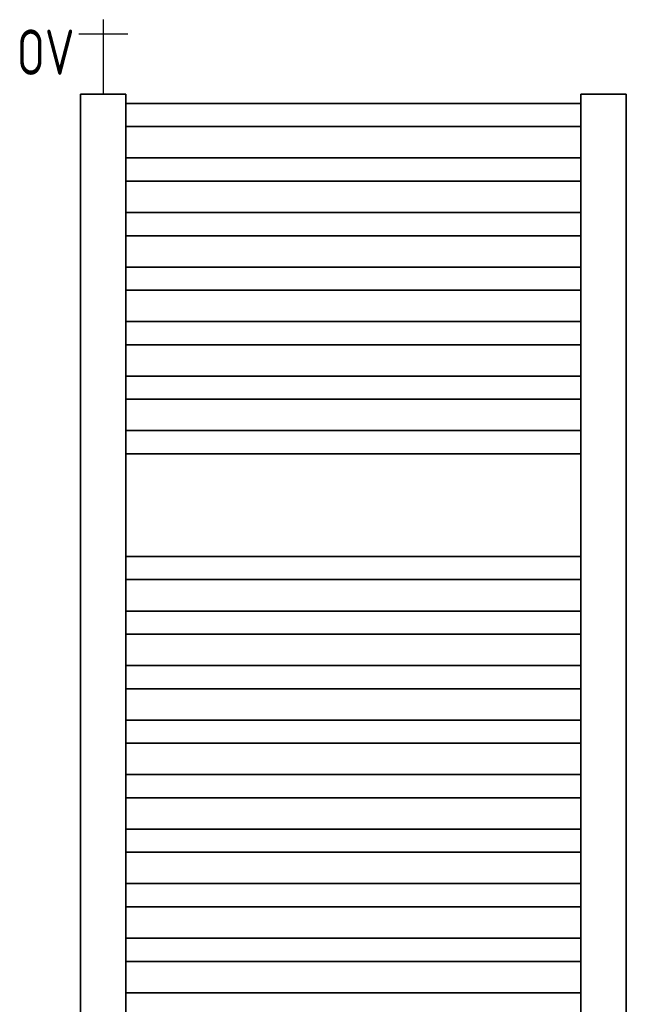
# Model space of a CAD drawing. Header units: millimetres. Extents: x -727 to 69715, y -15705 to 98123.
# Tile 24 of 256: x 5005 to 5672, y -11877 to -10793. Entities that reach past the tile are written whole.
import ezdxf
from ezdxf.enums import TextEntityAlignment as Align

# ---------------------------------------------------------------- set-up
doc = ezdxf.new("R2010")
doc.units = ezdxf.units.MM
doc.linetypes.add('VERDECKT', pattern=[9.525, 6.35, -3.175])
for name, color, linetype, lineweight in [('UT_SCHÉMA_POPIS', 7, 'VERDECKT', 5), ('UT_SCHÉMA_SYMBOLY', 7, 'Continuous', 25), ('UT_ZAŘÍZENÍ - OT', 3, 'Continuous', 35)]:
    doc.layers.add(name, color=color, linetype=linetype, lineweight=lineweight)
doc.styles.add('ISO 2.5', font='isocp.shx', dxfattribs={"width": 0.8, "height": 2.5})

msp = doc.modelspace()

# ---------------------------------------------------------------- linework, layer by layer
at = {"layer": 'UT_SCHÉMA_SYMBOLY'}
for p, q in [((5096.7, -10793.4), (5096.7, -10875.3)), ((5123.7, -10809.4), (5069.7, -10809.4))]:
    msp.add_line(p, q, dxfattribs=at)
at = {"layer": 'UT_ZAŘÍZENÍ - OT', "linetype": 'Continuous'}
for p, q in [((5071.7, -12695.3), (5071.7, -10875.3)), ((5071.7, -10875.3), (5121.7, -10875.3)), ((5121.7, -10875.3), (5121.7, -12695.3)), ((5621.7, -12695.3), (5621.7, -10875.3)), ((5621.7, -10875.3), (5671.7, -10875.3)), ((5671.7, -10875.3), (5671.7, -12695.3)), ((5621.7, -10885.6), (5121.7, -10885.6)), ((5621.7, -10885.6), (5121.7, -10885.6)), ((5621.7, -10885.6), (5121.7, -10885.6)), ((5621.7, -10885.6), (5121.7, -10885.6)), ((5621.7, -10885.6), (5121.7, -10885.6)), ((5621.7, -10885.6), (5121.7, -10885.6)), ((5621.7, -10885.6), (5121.7, -10885.6)), ((5621.7, -10885.6), (5121.7, -10885.6)), ((5621.7, -10885.6), (5121.7, -10885.6)), ((5621.7, -10885.6), (5121.7, -10885.6)), ((5621.7, -10885.6), (5121.7, -10885.6)), ((5621.7, -10885.6), (5121.7, -10885.6)), ((5621.7, -10885.6), (5121.7, -10885.6)), ((5621.7, -10885.6), (5121.7, -10885.6)), ((5621.7, -10885.6), (5121.7, -10885.6)), ((5621.7, -10885.6), (5121.7, -10885.6)), ((5621.7, -10885.6), (5121.7, -10885.6)), ((5621.7, -10885.6), (5121.7, -10885.6)), ((5621.7, -10885.6), (5121.7, -10885.6)), ((5621.7, -10885.6), (5121.7, -10885.6)), ((5621.7, -10885.6), (5121.7, -10885.6)), ((5621.7, -10885.6), (5121.7, -10885.6)), ((5621.7, -10885.6), (5121.7, -10885.6)), ((5621.7, -10885.6), (5121.7, -10885.6)), ((5621.7, -10885.6), (5121.7, -10885.6)), ((5621.7, -10885.6), (5121.7, -10885.6)), ((5621.7, -10885.6), (5121.7, -10885.6)), ((5621.7, -10885.6), (5121.7, -10885.6)), ((5621.7, -10885.6), (5121.7, -10885.6)), ((5621.7, -10885.6), (5121.7, -10885.6)), ((5621.7, -10885.6), (5121.7, -10885.6)), ((5621.7, -10885.6), (5121.7, -10885.6)), ((5621.7, -10885.6), (5121.7, -10885.6)), ((5621.7, -10885.6), (5121.7, -10885.6)), ((5621.7, -10911.1), (5121.7, -10911.1)), ((5621.7, -10911.1), (5121.7, -10911.1)), ((5621.7, -10911.1), (5121.7, -10911.1)), ((5621.7, -10911.1), (5121.7, -10911.1)), ((5621.7, -10911.1), (5121.7, -10911.1)), ((5621.7, -10911.1), (5121.7, -10911.1)), ((5621.7, -10911.1), (5121.7, -10911.1)), ((5621.7, -10911.1), (5121.7, -10911.1)), ((5621.7, -10911.1), (5121.7, -10911.1)), ((5621.7, -10911.1), (5121.7, -10911.1)), ((5621.7, -10911.1), (5121.7, -10911.1)), ((5621.7, -10911.1), (5121.7, -10911.1)), ((5621.7, -10911.1), (5121.7, -10911.1)), ((5621.7, -10911.1), (5121.7, -10911.1)), ((5621.7, -10911.1), (5121.7, -10911.1)), ((5621.7, -10911.1), (5121.7, -10911.1)), ((5621.7, -10911.1), (5121.7, -10911.1)), ((5621.7, -10911.1), (5121.7, -10911.1)), ((5621.7, -10911.1), (5121.7, -10911.1)), ((5621.7, -10911.1), (5121.7, -10911.1)), ((5621.7, -10911.1), (5121.7, -10911.1)), ((5621.7, -10911.1), (5121.7, -10911.1)), ((5621.7, -10911.1), (5121.7, -10911.1)), ((5621.7, -10911.1), (5121.7, -10911.1)), ((5621.7, -10911.1), (5121.7, -10911.1)), ((5621.7, -10911.1), (5121.7, -10911.1)), ((5621.7, -10911.1), (5121.7, -10911.1)), ((5621.7, -10911.1), (5121.7, -10911.1)), ((5621.7, -10911.1), (5121.7, -10911.1)), ((5621.7, -10911.1), (5121.7, -10911.1)), ((5621.7, -10911.1), (5121.7, -10911.1)), ((5621.7, -10911.1), (5121.7, -10911.1)), ((5621.7, -10911.1), (5121.7, -10911.1)), ((5621.7, -10911.1), (5121.7, -10911.1)), ((5621.7, -10945.6), (5121.7, -10945.6)), ((5621.7, -10945.6), (5121.7, -10945.6)), ((5621.7, -10945.6), (5121.7, -10945.6)), ((5621.7, -10945.6), (5121.7, -10945.6)), ((5621.7, -10945.6), (5121.7, -10945.6)), ((5621.7, -10945.6), (5121.7, -10945.6)), ((5621.7, -10945.6), (5121.7, -10945.6)), ((5621.7, -10945.6), (5121.7, -10945.6)), ((5621.7, -10945.6), (5121.7, -10945.6)), ((5621.7, -10945.6), (5121.7, -10945.6)), ((5621.7, -10945.6), (5121.7, -10945.6)), ((5621.7, -10945.6), (5121.7, -10945.6)), ((5621.7, -10945.6), (5121.7, -10945.6)), ((5621.7, -10945.6), (5121.7, -10945.6)), ((5621.7, -10945.6), (5121.7, -10945.6)), ((5621.7, -10945.6), (5121.7, -10945.6)), ((5621.7, -10945.6), (5121.7, -10945.6)), ((5621.7, -10945.6), (5121.7, -10945.6)), ((5621.7, -10945.6), (5121.7, -10945.6)), ((5621.7, -10945.6), (5121.7, -10945.6)), ((5621.7, -10945.6), (5121.7, -10945.6)), ((5621.7, -10945.6), (5121.7, -10945.6)), ((5621.7, -10945.6), (5121.7, -10945.6)), ((5621.7, -10945.6), (5121.7, -10945.6)), ((5621.7, -10945.6), (5121.7, -10945.6)), ((5621.7, -10945.6), (5121.7, -10945.6)), ((5621.7, -10945.6), (5121.7, -10945.6)), ((5621.7, -10945.6), (5121.7, -10945.6)), ((5621.7, -10945.6), (5121.7, -10945.6)), ((5621.7, -10945.6), (5121.7, -10945.6)), ((5621.7, -10945.6), (5121.7, -10945.6)), ((5621.7, -10945.6), (5121.7, -10945.6)), ((5621.7, -10945.6), (5121.7, -10945.6)), ((5621.7, -10945.6), (5121.7, -10945.6)), ((5621.7, -10971.1), (5121.7, -10971.1)), ((5621.7, -10971.1), (5121.7, -10971.1)), ((5621.7, -10971.1), (5121.7, -10971.1)), ((5621.7, -10971.1), (5121.7, -10971.1)), ((5621.7, -10971.1), (5121.7, -10971.1)), ((5621.7, -10971.1), (5121.7, -10971.1)), ((5621.7, -10971.1), (5121.7, -10971.1)), ((5621.7, -10971.1), (5121.7, -10971.1)), ((5621.7, -10971.1), (5121.7, -10971.1)), ((5621.7, -10971.1), (5121.7, -10971.1)), ((5621.7, -10971.1), (5121.7, -10971.1)), ((5621.7, -10971.1), (5121.7, -10971.1)), ((5621.7, -10971.1), (5121.7, -10971.1)), ((5621.7, -10971.1), (5121.7, -10971.1)), ((5621.7, -10971.1), (5121.7, -10971.1)), ((5621.7, -10971.1), (5121.7, -10971.1)), ((5621.7, -10971.1), (5121.7, -10971.1)), ((5621.7, -10971.1), (5121.7, -10971.1)), ((5621.7, -10971.1), (5121.7, -10971.1)), ((5621.7, -10971.1), (5121.7, -10971.1)), ((5621.7, -10971.1), (5121.7, -10971.1)), ((5621.7, -10971.1), (5121.7, -10971.1)), ((5621.7, -10971.1), (5121.7, -10971.1)), ((5621.7, -10971.1), (5121.7, -10971.1)), ((5621.7, -10971.1), (5121.7, -10971.1)), ((5621.7, -10971.1), (5121.7, -10971.1)), ((5621.7, -10971.1), (5121.7, -10971.1)), ((5621.7, -10971.1), (5121.7, -10971.1)), ((5621.7, -10971.1), (5121.7, -10971.1)), ((5621.7, -10971.1), (5121.7, -10971.1)), ((5621.7, -10971.1), (5121.7, -10971.1)), ((5621.7, -10971.1), (5121.7, -10971.1)), ((5621.7, -10971.1), (5121.7, -10971.1)), ((5621.7, -10971.1), (5121.7, -10971.1)), ((5621.7, -11005.6), (5121.7, -11005.6)), ((5621.7, -11005.6), (5121.7, -11005.6)), ((5621.7, -11005.6), (5121.7, -11005.6)), ((5621.7, -11005.6), (5121.7, -11005.6)), ((5621.7, -11005.6), (5121.7, -11005.6)), ((5621.7, -11005.6), (5121.7, -11005.6)), ((5621.7, -11005.6), (5121.7, -11005.6)), ((5621.7, -11005.6), (5121.7, -11005.6)), ((5621.7, -11005.6), (5121.7, -11005.6)), ((5621.7, -11005.6), (5121.7, -11005.6)), ((5621.7, -11005.6), (5121.7, -11005.6)), ((5621.7, -11005.6), (5121.7, -11005.6)), ((5621.7, -11005.6), (5121.7, -11005.6)), ((5621.7, -11005.6), (5121.7, -11005.6)), ((5621.7, -11005.6), (5121.7, -11005.6)), ((5621.7, -11005.6), (5121.7, -11005.6)), ((5621.7, -11005.6), (5121.7, -11005.6)), ((5621.7, -11005.6), (5121.7, -11005.6)), ((5621.7, -11005.6), (5121.7, -11005.6)), ((5621.7, -11005.6), (5121.7, -11005.6)), ((5621.7, -11005.6), (5121.7, -11005.6)), ((5621.7, -11005.6), (5121.7, -11005.6)), ((5621.7, -11005.6), (5121.7, -11005.6)), ((5621.7, -11005.6), (5121.7, -11005.6)), ((5621.7, -11005.6), (5121.7, -11005.6)), ((5621.7, -11005.6), (5121.7, -11005.6)), ((5621.7, -11005.6), (5121.7, -11005.6)), ((5621.7, -11005.6), (5121.7, -11005.6)), ((5621.7, -11005.6), (5121.7, -11005.6)), ((5621.7, -11005.6), (5121.7, -11005.6)), ((5621.7, -11005.6), (5121.7, -11005.6)), ((5621.7, -11005.6), (5121.7, -11005.6)), ((5621.7, -11005.6), (5121.7, -11005.6)), ((5621.7, -11005.6), (5121.7, -11005.6)), ((5621.7, -11031.1), (5121.7, -11031.1)), ((5621.7, -11031.1), (5121.7, -11031.1)), ((5621.7, -11031.1), (5121.7, -11031.1)), ((5621.7, -11031.1), (5121.7, -11031.1)), ((5621.7, -11031.1), (5121.7, -11031.1)), ((5621.7, -11031.1), (5121.7, -11031.1)), ((5621.7, -11031.1), (5121.7, -11031.1)), ((5621.7, -11031.1), (5121.7, -11031.1)), ((5621.7, -11031.1), (5121.7, -11031.1)), ((5621.7, -11031.1), (5121.7, -11031.1)), ((5621.7, -11031.1), (5121.7, -11031.1)), ((5621.7, -11031.1), (5121.7, -11031.1)), ((5621.7, -11031.1), (5121.7, -11031.1)), ((5621.7, -11031.1), (5121.7, -11031.1)), ((5621.7, -11031.1), (5121.7, -11031.1)), ((5621.7, -11031.1), (5121.7, -11031.1)), ((5621.7, -11031.1), (5121.7, -11031.1)), ((5621.7, -11031.1), (5121.7, -11031.1)), ((5621.7, -11031.1), (5121.7, -11031.1)), ((5621.7, -11031.1), (5121.7, -11031.1)), ((5621.7, -11031.1), (5121.7, -11031.1)), ((5621.7, -11031.1), (5121.7, -11031.1)), ((5621.7, -11031.1), (5121.7, -11031.1)), ((5621.7, -11031.1), (5121.7, -11031.1)), ((5621.7, -11031.1), (5121.7, -11031.1)), ((5621.7, -11031.1), (5121.7, -11031.1)), ((5621.7, -11031.1), (5121.7, -11031.1)), ((5621.7, -11031.1), (5121.7, -11031.1)), ((5621.7, -11031.1), (5121.7, -11031.1)), ((5621.7, -11031.1), (5121.7, -11031.1)), ((5621.7, -11031.1), (5121.7, -11031.1)), ((5621.7, -11031.1), (5121.7, -11031.1)), ((5621.7, -11031.1), (5121.7, -11031.1)), ((5621.7, -11031.1), (5121.7, -11031.1)), ((5621.7, -11065.6), (5121.7, -11065.6)), ((5621.7, -11065.6), (5121.7, -11065.6)), ((5621.7, -11065.6), (5121.7, -11065.6)), ((5621.7, -11065.6), (5121.7, -11065.6)), ((5621.7, -11065.6), (5121.7, -11065.6)), ((5621.7, -11065.6), (5121.7, -11065.6)), ((5621.7, -11065.6), (5121.7, -11065.6)), ((5621.7, -11065.6), (5121.7, -11065.6)), ((5621.7, -11065.6), (5121.7, -11065.6)), ((5621.7, -11065.6), (5121.7, -11065.6)), ((5621.7, -11065.6), (5121.7, -11065.6)), ((5621.7, -11065.6), (5121.7, -11065.6)), ((5621.7, -11065.6), (5121.7, -11065.6)), ((5621.7, -11065.6), (5121.7, -11065.6)), ((5621.7, -11065.6), (5121.7, -11065.6)), ((5621.7, -11065.6), (5121.7, -11065.6)), ((5621.7, -11065.6), (5121.7, -11065.6)), ((5621.7, -11065.6), (5121.7, -11065.6)), ((5621.7, -11065.6), (5121.7, -11065.6)), ((5621.7, -11065.6), (5121.7, -11065.6)), ((5621.7, -11065.6), (5121.7, -11065.6)), ((5621.7, -11065.6), (5121.7, -11065.6)), ((5621.7, -11065.6), (5121.7, -11065.6)), ((5621.7, -11065.6), (5121.7, -11065.6)), ((5621.7, -11065.6), (5121.7, -11065.6)), ((5621.7, -11065.6), (5121.7, -11065.6)), ((5621.7, -11065.6), (5121.7, -11065.6)), ((5621.7, -11065.6), (5121.7, -11065.6)), ((5621.7, -11065.6), (5121.7, -11065.6)), ((5621.7, -11065.6), (5121.7, -11065.6)), ((5621.7, -11065.6), (5121.7, -11065.6)), ((5621.7, -11065.6), (5121.7, -11065.6)), ((5621.7, -11065.6), (5121.7, -11065.6)), ((5621.7, -11065.6), (5121.7, -11065.6)), ((5621.7, -11091.1), (5121.7, -11091.1)), ((5621.7, -11091.1), (5121.7, -11091.1)), ((5621.7, -11091.1), (5121.7, -11091.1)), ((5621.7, -11091.1), (5121.7, -11091.1)), ((5621.7, -11091.1), (5121.7, -11091.1)), ((5621.7, -11091.1), (5121.7, -11091.1)), ((5621.7, -11091.1), (5121.7, -11091.1)), ((5621.7, -11091.1), (5121.7, -11091.1)), ((5621.7, -11091.1), (5121.7, -11091.1)), ((5621.7, -11091.1), (5121.7, -11091.1)), ((5621.7, -11091.1), (5121.7, -11091.1)), ((5621.7, -11091.1), (5121.7, -11091.1)), ((5621.7, -11091.1), (5121.7, -11091.1)), ((5621.7, -11091.1), (5121.7, -11091.1)), ((5621.7, -11091.1), (5121.7, -11091.1)), ((5621.7, -11091.1), (5121.7, -11091.1)), ((5621.7, -11091.1), (5121.7, -11091.1)), ((5621.7, -11091.1), (5121.7, -11091.1)), ((5621.7, -11091.1), (5121.7, -11091.1)), ((5621.7, -11091.1), (5121.7, -11091.1)), ((5621.7, -11091.1), (5121.7, -11091.1)), ((5621.7, -11091.1), (5121.7, -11091.1)), ((5621.7, -11091.1), (5121.7, -11091.1)), ((5621.7, -11091.1), (5121.7, -11091.1)), ((5621.7, -11091.1), (5121.7, -11091.1)), ((5621.7, -11091.1), (5121.7, -11091.1)), ((5621.7, -11091.1), (5121.7, -11091.1)), ((5621.7, -11091.1), (5121.7, -11091.1)), ((5621.7, -11091.1), (5121.7, -11091.1)), ((5621.7, -11091.1), (5121.7, -11091.1)), ((5621.7, -11091.1), (5121.7, -11091.1)), ((5621.7, -11091.1), (5121.7, -11091.1)), ((5621.7, -11091.1), (5121.7, -11091.1)), ((5621.7, -11091.1), (5121.7, -11091.1)), ((5621.7, -11125.6), (5121.7, -11125.6)), ((5621.7, -11125.6), (5121.7, -11125.6)), ((5621.7, -11125.6), (5121.7, -11125.6)), ((5621.7, -11125.6), (5121.7, -11125.6)), ((5621.7, -11125.6), (5121.7, -11125.6)), ((5621.7, -11125.6), (5121.7, -11125.6)), ((5621.7, -11125.6), (5121.7, -11125.6)), ((5621.7, -11125.6), (5121.7, -11125.6)), ((5621.7, -11125.6), (5121.7, -11125.6)), ((5621.7, -11125.6), (5121.7, -11125.6)), ((5621.7, -11125.6), (5121.7, -11125.6)), ((5621.7, -11125.6), (5121.7, -11125.6)), ((5621.7, -11125.6), (5121.7, -11125.6)), ((5621.7, -11125.6), (5121.7, -11125.6)), ((5621.7, -11125.6), (5121.7, -11125.6)), ((5621.7, -11125.6), (5121.7, -11125.6)), ((5621.7, -11125.6), (5121.7, -11125.6)), ((5621.7, -11125.6), (5121.7, -11125.6)), ((5621.7, -11125.6), (5121.7, -11125.6)), ((5621.7, -11125.6), (5121.7, -11125.6)), ((5621.7, -11125.6), (5121.7, -11125.6)), ((5621.7, -11125.6), (5121.7, -11125.6)), ((5621.7, -11125.6), (5121.7, -11125.6)), ((5621.7, -11125.6), (5121.7, -11125.6)), ((5621.7, -11125.6), (5121.7, -11125.6)), ((5621.7, -11125.6), (5121.7, -11125.6)), ((5621.7, -11125.6), (5121.7, -11125.6)), ((5621.7, -11125.6), (5121.7, -11125.6)), ((5621.7, -11125.6), (5121.7, -11125.6)), ((5621.7, -11125.6), (5121.7, -11125.6)), ((5621.7, -11125.6), (5121.7, -11125.6)), ((5621.7, -11125.6), (5121.7, -11125.6)), ((5621.7, -11125.6), (5121.7, -11125.6)), ((5621.7, -11125.6), (5121.7, -11125.6)), ((5621.7, -11151.1), (5121.7, -11151.1)), ((5621.7, -11151.1), (5121.7, -11151.1)), ((5621.7, -11151.1), (5121.7, -11151.1)), ((5621.7, -11151.1), (5121.7, -11151.1)), ((5621.7, -11151.1), (5121.7, -11151.1)), ((5621.7, -11151.1), (5121.7, -11151.1)), ((5621.7, -11151.1), (5121.7, -11151.1)), ((5621.7, -11151.1), (5121.7, -11151.1)), ((5621.7, -11151.1), (5121.7, -11151.1)), ((5621.7, -11151.1), (5121.7, -11151.1)), ((5621.7, -11151.1), (5121.7, -11151.1)), ((5621.7, -11151.1), (5121.7, -11151.1)), ((5621.7, -11151.1), (5121.7, -11151.1)), ((5621.7, -11151.1), (5121.7, -11151.1)), ((5621.7, -11151.1), (5121.7, -11151.1)), ((5621.7, -11151.1), (5121.7, -11151.1)), ((5621.7, -11151.1), (5121.7, -11151.1)), ((5621.7, -11151.1), (5121.7, -11151.1)), ((5621.7, -11151.1), (5121.7, -11151.1)), ((5621.7, -11151.1), (5121.7, -11151.1)), ((5621.7, -11151.1), (5121.7, -11151.1)), ((5621.7, -11151.1), (5121.7, -11151.1)), ((5621.7, -11151.1), (5121.7, -11151.1)), ((5621.7, -11151.1), (5121.7, -11151.1)), ((5621.7, -11151.1), (5121.7, -11151.1)), ((5621.7, -11151.1), (5121.7, -11151.1)), ((5621.7, -11151.1), (5121.7, -11151.1)), ((5621.7, -11151.1), (5121.7, -11151.1)), ((5621.7, -11151.1), (5121.7, -11151.1)), ((5621.7, -11151.1), (5121.7, -11151.1)), ((5621.7, -11151.1), (5121.7, -11151.1)), ((5621.7, -11151.1), (5121.7, -11151.1)), ((5621.7, -11151.1), (5121.7, -11151.1)), ((5621.7, -11151.1), (5121.7, -11151.1)), ((5621.7, -11185.6), (5121.7, -11185.6)), ((5621.7, -11185.6), (5121.7, -11185.6)), ((5621.7, -11185.6), (5121.7, -11185.6)), ((5621.7, -11185.6), (5121.7, -11185.6)), ((5621.7, -11185.6), (5121.7, -11185.6)), ((5621.7, -11185.6), (5121.7, -11185.6)), ((5621.7, -11185.6), (5121.7, -11185.6)), ((5621.7, -11185.6), (5121.7, -11185.6)), ((5621.7, -11185.6), (5121.7, -11185.6)), ((5621.7, -11185.6), (5121.7, -11185.6)), ((5621.7, -11185.6), (5121.7, -11185.6)), ((5621.7, -11185.6), (5121.7, -11185.6)), ((5621.7, -11185.6), (5121.7, -11185.6)), ((5621.7, -11185.6), (5121.7, -11185.6)), ((5621.7, -11185.6), (5121.7, -11185.6)), ((5621.7, -11185.6), (5121.7, -11185.6)), ((5621.7, -11185.6), (5121.7, -11185.6)), ((5621.7, -11185.6), (5121.7, -11185.6)), ((5621.7, -11185.6), (5121.7, -11185.6)), ((5621.7, -11185.6), (5121.7, -11185.6)), ((5621.7, -11185.6), (5121.7, -11185.6)), ((5621.7, -11185.6), (5121.7, -11185.6)), ((5621.7, -11185.6), (5121.7, -11185.6)), ((5621.7, -11185.6), (5121.7, -11185.6)), ((5621.7, -11185.6), (5121.7, -11185.6)), ((5621.7, -11185.6), (5121.7, -11185.6)), ((5621.7, -11185.6), (5121.7, -11185.6)), ((5621.7, -11185.6), (5121.7, -11185.6)), ((5621.7, -11185.6), (5121.7, -11185.6)), ((5621.7, -11185.6), (5121.7, -11185.6)), ((5621.7, -11185.6), (5121.7, -11185.6)), ((5621.7, -11185.6), (5121.7, -11185.6)), ((5621.7, -11185.6), (5121.7, -11185.6)), ((5621.7, -11185.6), (5121.7, -11185.6)), ((5621.7, -11211.1), (5121.7, -11211.1)), ((5621.7, -11211.1), (5121.7, -11211.1)), ((5621.7, -11211.1), (5121.7, -11211.1)), ((5621.7, -11211.1), (5121.7, -11211.1)), ((5621.7, -11211.1), (5121.7, -11211.1)), ((5621.7, -11211.1), (5121.7, -11211.1)), ((5621.7, -11211.1), (5121.7, -11211.1)), ((5621.7, -11211.1), (5121.7, -11211.1)), ((5621.7, -11211.1), (5121.7, -11211.1)), ((5621.7, -11211.1), (5121.7, -11211.1)), ((5621.7, -11211.1), (5121.7, -11211.1)), ((5621.7, -11211.1), (5121.7, -11211.1)), ((5621.7, -11211.1), (5121.7, -11211.1)), ((5621.7, -11211.1), (5121.7, -11211.1)), ((5621.7, -11211.1), (5121.7, -11211.1)), ((5621.7, -11211.1), (5121.7, -11211.1)), ((5621.7, -11211.1), (5121.7, -11211.1)), ((5621.7, -11211.1), (5121.7, -11211.1)), ((5621.7, -11211.1), (5121.7, -11211.1)), ((5621.7, -11211.1), (5121.7, -11211.1)), ((5621.7, -11211.1), (5121.7, -11211.1)), ((5621.7, -11211.1), (5121.7, -11211.1)), ((5621.7, -11211.1), (5121.7, -11211.1)), ((5621.7, -11211.1), (5121.7, -11211.1)), ((5621.7, -11211.1), (5121.7, -11211.1)), ((5621.7, -11211.1), (5121.7, -11211.1)), ((5621.7, -11211.1), (5121.7, -11211.1)), ((5621.7, -11211.1), (5121.7, -11211.1)), ((5621.7, -11211.1), (5121.7, -11211.1)), ((5621.7, -11211.1), (5121.7, -11211.1)), ((5621.7, -11211.1), (5121.7, -11211.1)), ((5621.7, -11211.1), (5121.7, -11211.1)), ((5621.7, -11211.1), (5121.7, -11211.1)), ((5621.7, -11211.1), (5121.7, -11211.1)), ((5621.7, -11245.6), (5121.7, -11245.6)), ((5621.7, -11245.6), (5121.7, -11245.6)), ((5621.7, -11245.6), (5121.7, -11245.6)), ((5621.7, -11245.6), (5121.7, -11245.6)), ((5621.7, -11245.6), (5121.7, -11245.6)), ((5621.7, -11245.6), (5121.7, -11245.6)), ((5621.7, -11245.6), (5121.7, -11245.6)), ((5621.7, -11245.6), (5121.7, -11245.6)), ((5621.7, -11245.6), (5121.7, -11245.6)), ((5621.7, -11245.6), (5121.7, -11245.6)), ((5621.7, -11245.6), (5121.7, -11245.6)), ((5621.7, -11245.6), (5121.7, -11245.6)), ((5621.7, -11245.6), (5121.7, -11245.6)), ((5621.7, -11245.6), (5121.7, -11245.6)), ((5621.7, -11245.6), (5121.7, -11245.6)), ((5621.7, -11245.6), (5121.7, -11245.6)), ((5621.7, -11245.6), (5121.7, -11245.6)), ((5621.7, -11245.6), (5121.7, -11245.6)), ((5621.7, -11245.6), (5121.7, -11245.6)), ((5621.7, -11245.6), (5121.7, -11245.6)), ((5621.7, -11245.6), (5121.7, -11245.6)), ((5621.7, -11245.6), (5121.7, -11245.6)), ((5621.7, -11245.6), (5121.7, -11245.6)), ((5621.7, -11245.6), (5121.7, -11245.6)), ((5621.7, -11245.6), (5121.7, -11245.6)), ((5621.7, -11245.6), (5121.7, -11245.6)), ((5621.7, -11245.6), (5121.7, -11245.6)), ((5621.7, -11245.6), (5121.7, -11245.6)), ((5621.7, -11245.6), (5121.7, -11245.6)), ((5621.7, -11245.6), (5121.7, -11245.6)), ((5621.7, -11245.6), (5121.7, -11245.6)), ((5621.7, -11245.6), (5121.7, -11245.6)), ((5621.7, -11245.6), (5121.7, -11245.6)), ((5621.7, -11245.6), (5121.7, -11245.6)), ((5621.7, -11271.1), (5121.7, -11271.1)), ((5621.7, -11271.1), (5121.7, -11271.1)), ((5621.7, -11271.1), (5121.7, -11271.1)), ((5621.7, -11271.1), (5121.7, -11271.1)), ((5621.7, -11271.1), (5121.7, -11271.1)), ((5621.7, -11271.1), (5121.7, -11271.1)), ((5621.7, -11271.1), (5121.7, -11271.1)), ((5621.7, -11271.1), (5121.7, -11271.1)), ((5621.7, -11271.1), (5121.7, -11271.1)), ((5621.7, -11271.1), (5121.7, -11271.1)), ((5621.7, -11271.1), (5121.7, -11271.1)), ((5621.7, -11271.1), (5121.7, -11271.1)), ((5621.7, -11271.1), (5121.7, -11271.1)), ((5621.7, -11271.1), (5121.7, -11271.1)), ((5621.7, -11271.1), (5121.7, -11271.1)), ((5621.7, -11271.1), (5121.7, -11271.1)), ((5621.7, -11271.1), (5121.7, -11271.1)), ((5621.7, -11271.1), (5121.7, -11271.1)), ((5621.7, -11271.1), (5121.7, -11271.1)), ((5621.7, -11271.1), (5121.7, -11271.1)), ((5621.7, -11271.1), (5121.7, -11271.1)), ((5621.7, -11271.1), (5121.7, -11271.1)), ((5621.7, -11271.1), (5121.7, -11271.1)), ((5621.7, -11271.1), (5121.7, -11271.1)), ((5621.7, -11271.1), (5121.7, -11271.1)), ((5621.7, -11271.1), (5121.7, -11271.1)), ((5621.7, -11271.1), (5121.7, -11271.1)), ((5621.7, -11271.1), (5121.7, -11271.1)), ((5621.7, -11271.1), (5121.7, -11271.1)), ((5621.7, -11271.1), (5121.7, -11271.1)), ((5621.7, -11271.1), (5121.7, -11271.1)), ((5621.7, -11271.1), (5121.7, -11271.1)), ((5621.7, -11271.1), (5121.7, -11271.1)), ((5621.7, -11271.1), (5121.7, -11271.1)), ((5621.7, -11384.1), (5121.7, -11384.1)), ((5621.7, -11384.1), (5121.7, -11384.1)), ((5621.7, -11384.1), (5121.7, -11384.1)), ((5621.7, -11384.1), (5121.7, -11384.1)), ((5621.7, -11384.1), (5121.7, -11384.1)), ((5621.7, -11384.1), (5121.7, -11384.1)), ((5621.7, -11384.1), (5121.7, -11384.1)), ((5621.7, -11384.1), (5121.7, -11384.1)), ((5621.7, -11384.1), (5121.7, -11384.1)), ((5621.7, -11384.1), (5121.7, -11384.1)), ((5621.7, -11384.1), (5121.7, -11384.1)), ((5621.7, -11384.1), (5121.7, -11384.1)), ((5621.7, -11384.1), (5121.7, -11384.1)), ((5621.7, -11384.1), (5121.7, -11384.1)), ((5621.7, -11384.1), (5121.7, -11384.1)), ((5621.7, -11384.1), (5121.7, -11384.1)), ((5621.7, -11384.1), (5121.7, -11384.1)), ((5621.7, -11384.1), (5121.7, -11384.1)), ((5621.7, -11384.1), (5121.7, -11384.1)), ((5621.7, -11384.1), (5121.7, -11384.1)), ((5621.7, -11384.1), (5121.7, -11384.1)), ((5621.7, -11384.1), (5121.7, -11384.1)), ((5621.7, -11384.1), (5121.7, -11384.1)), ((5621.7, -11384.1), (5121.7, -11384.1)), ((5621.7, -11384.1), (5121.7, -11384.1)), ((5621.7, -11384.1), (5121.7, -11384.1)), ((5621.7, -11384.1), (5121.7, -11384.1)), ((5621.7, -11384.1), (5121.7, -11384.1)), ((5621.7, -11384.1), (5121.7, -11384.1)), ((5621.7, -11384.1), (5121.7, -11384.1)), ((5621.7, -11384.1), (5121.7, -11384.1)), ((5621.7, -11384.1), (5121.7, -11384.1)), ((5621.7, -11384.1), (5121.7, -11384.1)), ((5621.7, -11384.1), (5121.7, -11384.1)), ((5621.7, -11409.6), (5121.7, -11409.6)), ((5621.7, -11409.6), (5121.7, -11409.6)), ((5621.7, -11409.6), (5121.7, -11409.6)), ((5621.7, -11409.6), (5121.7, -11409.6)), ((5621.7, -11409.6), (5121.7, -11409.6)), ((5621.7, -11409.6), (5121.7, -11409.6)), ((5621.7, -11409.6), (5121.7, -11409.6)), ((5621.7, -11409.6), (5121.7, -11409.6)), ((5621.7, -11409.6), (5121.7, -11409.6)), ((5621.7, -11409.6), (5121.7, -11409.6)), ((5621.7, -11409.6), (5121.7, -11409.6)), ((5621.7, -11409.6), (5121.7, -11409.6)), ((5621.7, -11409.6), (5121.7, -11409.6)), ((5621.7, -11409.6), (5121.7, -11409.6)), ((5621.7, -11409.6), (5121.7, -11409.6)), ((5621.7, -11409.6), (5121.7, -11409.6)), ((5621.7, -11409.6), (5121.7, -11409.6)), ((5621.7, -11409.6), (5121.7, -11409.6)), ((5621.7, -11409.6), (5121.7, -11409.6)), ((5621.7, -11409.6), (5121.7, -11409.6)), ((5621.7, -11409.6), (5121.7, -11409.6)), ((5621.7, -11409.6), (5121.7, -11409.6)), ((5621.7, -11409.6), (5121.7, -11409.6)), ((5621.7, -11409.6), (5121.7, -11409.6)), ((5621.7, -11409.6), (5121.7, -11409.6)), ((5621.7, -11409.6), (5121.7, -11409.6)), ((5621.7, -11409.6), (5121.7, -11409.6)), ((5621.7, -11409.6), (5121.7, -11409.6)), ((5621.7, -11409.6), (5121.7, -11409.6)), ((5621.7, -11409.6), (5121.7, -11409.6)), ((5621.7, -11409.6), (5121.7, -11409.6)), ((5621.7, -11409.6), (5121.7, -11409.6)), ((5621.7, -11409.6), (5121.7, -11409.6)), ((5621.7, -11409.6), (5121.7, -11409.6)), ((5621.7, -11444.1), (5121.7, -11444.1)), ((5621.7, -11444.1), (5121.7, -11444.1)), ((5621.7, -11444.1), (5121.7, -11444.1)), ((5621.7, -11444.1), (5121.7, -11444.1)), ((5621.7, -11444.1), (5121.7, -11444.1)), ((5621.7, -11444.1), (5121.7, -11444.1)), ((5621.7, -11444.1), (5121.7, -11444.1)), ((5621.7, -11444.1), (5121.7, -11444.1)), ((5621.7, -11444.1), (5121.7, -11444.1)), ((5621.7, -11444.1), (5121.7, -11444.1)), ((5621.7, -11444.1), (5121.7, -11444.1)), ((5621.7, -11444.1), (5121.7, -11444.1)), ((5621.7, -11444.1), (5121.7, -11444.1)), ((5621.7, -11444.1), (5121.7, -11444.1)), ((5621.7, -11444.1), (5121.7, -11444.1)), ((5621.7, -11444.1), (5121.7, -11444.1)), ((5621.7, -11444.1), (5121.7, -11444.1)), ((5621.7, -11444.1), (5121.7, -11444.1)), ((5621.7, -11444.1), (5121.7, -11444.1)), ((5621.7, -11444.1), (5121.7, -11444.1)), ((5621.7, -11444.1), (5121.7, -11444.1)), ((5621.7, -11444.1), (5121.7, -11444.1)), ((5621.7, -11444.1), (5121.7, -11444.1)), ((5621.7, -11444.1), (5121.7, -11444.1)), ((5621.7, -11444.1), (5121.7, -11444.1)), ((5621.7, -11444.1), (5121.7, -11444.1)), ((5621.7, -11444.1), (5121.7, -11444.1)), ((5621.7, -11444.1), (5121.7, -11444.1)), ((5621.7, -11444.1), (5121.7, -11444.1)), ((5621.7, -11444.1), (5121.7, -11444.1)), ((5621.7, -11444.1), (5121.7, -11444.1)), ((5621.7, -11444.1), (5121.7, -11444.1)), ((5621.7, -11444.1), (5121.7, -11444.1)), ((5621.7, -11444.1), (5121.7, -11444.1)), ((5621.7, -11469.6), (5121.7, -11469.6)), ((5621.7, -11469.6), (5121.7, -11469.6)), ((5621.7, -11469.6), (5121.7, -11469.6)), ((5621.7, -11469.6), (5121.7, -11469.6)), ((5621.7, -11469.6), (5121.7, -11469.6)), ((5621.7, -11469.6), (5121.7, -11469.6)), ((5621.7, -11469.6), (5121.7, -11469.6)), ((5621.7, -11469.6), (5121.7, -11469.6)), ((5621.7, -11469.6), (5121.7, -11469.6)), ((5621.7, -11469.6), (5121.7, -11469.6)), ((5621.7, -11469.6), (5121.7, -11469.6)), ((5621.7, -11469.6), (5121.7, -11469.6)), ((5621.7, -11469.6), (5121.7, -11469.6)), ((5621.7, -11469.6), (5121.7, -11469.6)), ((5621.7, -11469.6), (5121.7, -11469.6)), ((5621.7, -11469.6), (5121.7, -11469.6)), ((5621.7, -11469.6), (5121.7, -11469.6)), ((5621.7, -11469.6), (5121.7, -11469.6)), ((5621.7, -11469.6), (5121.7, -11469.6)), ((5621.7, -11469.6), (5121.7, -11469.6)), ((5621.7, -11469.6), (5121.7, -11469.6)), ((5621.7, -11469.6), (5121.7, -11469.6)), ((5621.7, -11469.6), (5121.7, -11469.6)), ((5621.7, -11469.6), (5121.7, -11469.6)), ((5621.7, -11469.6), (5121.7, -11469.6)), ((5621.7, -11469.6), (5121.7, -11469.6)), ((5621.7, -11469.6), (5121.7, -11469.6)), ((5621.7, -11469.6), (5121.7, -11469.6)), ((5621.7, -11469.6), (5121.7, -11469.6)), ((5621.7, -11469.6), (5121.7, -11469.6)), ((5621.7, -11469.6), (5121.7, -11469.6)), ((5621.7, -11469.6), (5121.7, -11469.6)), ((5621.7, -11469.6), (5121.7, -11469.6)), ((5621.7, -11469.6), (5121.7, -11469.6)), ((5621.7, -11504.1), (5121.7, -11504.1)), ((5621.7, -11504.1), (5121.7, -11504.1)), ((5621.7, -11504.1), (5121.7, -11504.1)), ((5621.7, -11504.1), (5121.7, -11504.1)), ((5621.7, -11504.1), (5121.7, -11504.1)), ((5621.7, -11504.1), (5121.7, -11504.1)), ((5621.7, -11504.1), (5121.7, -11504.1)), ((5621.7, -11504.1), (5121.7, -11504.1)), ((5621.7, -11504.1), (5121.7, -11504.1)), ((5621.7, -11504.1), (5121.7, -11504.1)), ((5621.7, -11504.1), (5121.7, -11504.1)), ((5621.7, -11504.1), (5121.7, -11504.1)), ((5621.7, -11504.1), (5121.7, -11504.1)), ((5621.7, -11504.1), (5121.7, -11504.1)), ((5621.7, -11504.1), (5121.7, -11504.1)), ((5621.7, -11504.1), (5121.7, -11504.1)), ((5621.7, -11504.1), (5121.7, -11504.1)), ((5621.7, -11504.1), (5121.7, -11504.1)), ((5621.7, -11504.1), (5121.7, -11504.1)), ((5621.7, -11504.1), (5121.7, -11504.1)), ((5621.7, -11504.1), (5121.7, -11504.1)), ((5621.7, -11504.1), (5121.7, -11504.1)), ((5621.7, -11504.1), (5121.7, -11504.1)), ((5621.7, -11504.1), (5121.7, -11504.1)), ((5621.7, -11504.1), (5121.7, -11504.1)), ((5621.7, -11504.1), (5121.7, -11504.1)), ((5621.7, -11504.1), (5121.7, -11504.1)), ((5621.7, -11504.1), (5121.7, -11504.1)), ((5621.7, -11504.1), (5121.7, -11504.1)), ((5621.7, -11504.1), (5121.7, -11504.1)), ((5621.7, -11504.1), (5121.7, -11504.1)), ((5621.7, -11504.1), (5121.7, -11504.1)), ((5621.7, -11504.1), (5121.7, -11504.1)), ((5621.7, -11504.1), (5121.7, -11504.1)), ((5621.7, -11529.6), (5121.7, -11529.6)), ((5621.7, -11529.6), (5121.7, -11529.6)), ((5621.7, -11529.6), (5121.7, -11529.6)), ((5621.7, -11529.6), (5121.7, -11529.6)), ((5621.7, -11529.6), (5121.7, -11529.6)), ((5621.7, -11529.6), (5121.7, -11529.6)), ((5621.7, -11529.6), (5121.7, -11529.6)), ((5621.7, -11529.6), (5121.7, -11529.6)), ((5621.7, -11529.6), (5121.7, -11529.6)), ((5621.7, -11529.6), (5121.7, -11529.6)), ((5621.7, -11529.6), (5121.7, -11529.6)), ((5621.7, -11529.6), (5121.7, -11529.6)), ((5621.7, -11529.6), (5121.7, -11529.6)), ((5621.7, -11529.6), (5121.7, -11529.6)), ((5621.7, -11529.6), (5121.7, -11529.6)), ((5621.7, -11529.6), (5121.7, -11529.6)), ((5621.7, -11529.6), (5121.7, -11529.6)), ((5621.7, -11529.6), (5121.7, -11529.6)), ((5621.7, -11529.6), (5121.7, -11529.6)), ((5621.7, -11529.6), (5121.7, -11529.6)), ((5621.7, -11529.6), (5121.7, -11529.6)), ((5621.7, -11529.6), (5121.7, -11529.6)), ((5621.7, -11529.6), (5121.7, -11529.6)), ((5621.7, -11529.6), (5121.7, -11529.6)), ((5621.7, -11529.6), (5121.7, -11529.6)), ((5621.7, -11529.6), (5121.7, -11529.6)), ((5621.7, -11529.6), (5121.7, -11529.6)), ((5621.7, -11529.6), (5121.7, -11529.6)), ((5621.7, -11529.6), (5121.7, -11529.6)), ((5621.7, -11529.6), (5121.7, -11529.6)), ((5621.7, -11529.6), (5121.7, -11529.6)), ((5621.7, -11529.6), (5121.7, -11529.6)), ((5621.7, -11529.6), (5121.7, -11529.6)), ((5621.7, -11529.6), (5121.7, -11529.6)), ((5621.7, -11564.1), (5121.7, -11564.1)), ((5621.7, -11564.1), (5121.7, -11564.1)), ((5621.7, -11564.1), (5121.7, -11564.1)), ((5621.7, -11564.1), (5121.7, -11564.1)), ((5621.7, -11564.1), (5121.7, -11564.1)), ((5621.7, -11564.1), (5121.7, -11564.1)), ((5621.7, -11564.1), (5121.7, -11564.1)), ((5621.7, -11564.1), (5121.7, -11564.1)), ((5621.7, -11564.1), (5121.7, -11564.1)), ((5621.7, -11564.1), (5121.7, -11564.1)), ((5621.7, -11564.1), (5121.7, -11564.1)), ((5621.7, -11564.1), (5121.7, -11564.1)), ((5621.7, -11564.1), (5121.7, -11564.1)), ((5621.7, -11564.1), (5121.7, -11564.1)), ((5621.7, -11564.1), (5121.7, -11564.1)), ((5621.7, -11564.1), (5121.7, -11564.1)), ((5621.7, -11564.1), (5121.7, -11564.1)), ((5621.7, -11564.1), (5121.7, -11564.1)), ((5621.7, -11564.1), (5121.7, -11564.1)), ((5621.7, -11564.1), (5121.7, -11564.1)), ((5621.7, -11564.1), (5121.7, -11564.1)), ((5621.7, -11564.1), (5121.7, -11564.1)), ((5621.7, -11564.1), (5121.7, -11564.1)), ((5621.7, -11564.1), (5121.7, -11564.1)), ((5621.7, -11564.1), (5121.7, -11564.1)), ((5621.7, -11564.1), (5121.7, -11564.1)), ((5621.7, -11564.1), (5121.7, -11564.1)), ((5621.7, -11564.1), (5121.7, -11564.1)), ((5621.7, -11564.1), (5121.7, -11564.1)), ((5621.7, -11564.1), (5121.7, -11564.1)), ((5621.7, -11564.1), (5121.7, -11564.1)), ((5621.7, -11564.1), (5121.7, -11564.1)), ((5621.7, -11564.1), (5121.7, -11564.1)), ((5621.7, -11564.1), (5121.7, -11564.1)), ((5621.7, -11589.6), (5121.7, -11589.6)), ((5621.7, -11589.6), (5121.7, -11589.6)), ((5621.7, -11589.6), (5121.7, -11589.6)), ((5621.7, -11589.6), (5121.7, -11589.6)), ((5621.7, -11589.6), (5121.7, -11589.6)), ((5621.7, -11589.6), (5121.7, -11589.6)), ((5621.7, -11589.6), (5121.7, -11589.6)), ((5621.7, -11589.6), (5121.7, -11589.6)), ((5621.7, -11589.6), (5121.7, -11589.6)), ((5621.7, -11589.6), (5121.7, -11589.6)), ((5621.7, -11589.6), (5121.7, -11589.6)), ((5621.7, -11589.6), (5121.7, -11589.6)), ((5621.7, -11589.6), (5121.7, -11589.6)), ((5621.7, -11589.6), (5121.7, -11589.6)), ((5621.7, -11589.6), (5121.7, -11589.6)), ((5621.7, -11589.6), (5121.7, -11589.6)), ((5621.7, -11589.6), (5121.7, -11589.6)), ((5621.7, -11589.6), (5121.7, -11589.6)), ((5621.7, -11589.6), (5121.7, -11589.6)), ((5621.7, -11589.6), (5121.7, -11589.6)), ((5621.7, -11589.6), (5121.7, -11589.6)), ((5621.7, -11589.6), (5121.7, -11589.6)), ((5621.7, -11589.6), (5121.7, -11589.6)), ((5621.7, -11589.6), (5121.7, -11589.6)), ((5621.7, -11589.6), (5121.7, -11589.6)), ((5621.7, -11589.6), (5121.7, -11589.6)), ((5621.7, -11589.6), (5121.7, -11589.6)), ((5621.7, -11589.6), (5121.7, -11589.6)), ((5621.7, -11589.6), (5121.7, -11589.6)), ((5621.7, -11589.6), (5121.7, -11589.6)), ((5621.7, -11589.6), (5121.7, -11589.6)), ((5621.7, -11589.6), (5121.7, -11589.6)), ((5621.7, -11589.6), (5121.7, -11589.6)), ((5621.7, -11589.6), (5121.7, -11589.6)), ((5621.7, -11624.1), (5121.7, -11624.1)), ((5621.7, -11624.1), (5121.7, -11624.1)), ((5621.7, -11624.1), (5121.7, -11624.1)), ((5621.7, -11624.1), (5121.7, -11624.1)), ((5621.7, -11624.1), (5121.7, -11624.1)), ((5621.7, -11624.1), (5121.7, -11624.1)), ((5621.7, -11624.1), (5121.7, -11624.1)), ((5621.7, -11624.1), (5121.7, -11624.1)), ((5621.7, -11624.1), (5121.7, -11624.1)), ((5621.7, -11624.1), (5121.7, -11624.1)), ((5621.7, -11624.1), (5121.7, -11624.1)), ((5621.7, -11624.1), (5121.7, -11624.1)), ((5621.7, -11624.1), (5121.7, -11624.1)), ((5621.7, -11624.1), (5121.7, -11624.1)), ((5621.7, -11624.1), (5121.7, -11624.1)), ((5621.7, -11624.1), (5121.7, -11624.1)), ((5621.7, -11624.1), (5121.7, -11624.1)), ((5621.7, -11624.1), (5121.7, -11624.1)), ((5621.7, -11624.1), (5121.7, -11624.1)), ((5621.7, -11624.1), (5121.7, -11624.1)), ((5621.7, -11624.1), (5121.7, -11624.1)), ((5621.7, -11624.1), (5121.7, -11624.1)), ((5621.7, -11624.1), (5121.7, -11624.1)), ((5621.7, -11624.1), (5121.7, -11624.1)), ((5621.7, -11624.1), (5121.7, -11624.1)), ((5621.7, -11624.1), (5121.7, -11624.1)), ((5621.7, -11624.1), (5121.7, -11624.1)), ((5621.7, -11624.1), (5121.7, -11624.1)), ((5621.7, -11624.1), (5121.7, -11624.1)), ((5621.7, -11624.1), (5121.7, -11624.1)), ((5621.7, -11624.1), (5121.7, -11624.1)), ((5621.7, -11624.1), (5121.7, -11624.1)), ((5621.7, -11624.1), (5121.7, -11624.1)), ((5621.7, -11624.1), (5121.7, -11624.1)), ((5621.7, -11649.6), (5121.7, -11649.6)), ((5621.7, -11649.6), (5121.7, -11649.6)), ((5621.7, -11649.6), (5121.7, -11649.6)), ((5621.7, -11649.6), (5121.7, -11649.6)), ((5621.7, -11649.6), (5121.7, -11649.6)), ((5621.7, -11649.6), (5121.7, -11649.6)), ((5621.7, -11649.6), (5121.7, -11649.6)), ((5621.7, -11649.6), (5121.7, -11649.6)), ((5621.7, -11649.6), (5121.7, -11649.6)), ((5621.7, -11649.6), (5121.7, -11649.6)), ((5621.7, -11649.6), (5121.7, -11649.6)), ((5621.7, -11649.6), (5121.7, -11649.6)), ((5621.7, -11649.6), (5121.7, -11649.6)), ((5621.7, -11649.6), (5121.7, -11649.6)), ((5621.7, -11649.6), (5121.7, -11649.6)), ((5621.7, -11649.6), (5121.7, -11649.6)), ((5621.7, -11649.6), (5121.7, -11649.6)), ((5621.7, -11649.6), (5121.7, -11649.6)), ((5621.7, -11649.6), (5121.7, -11649.6)), ((5621.7, -11649.6), (5121.7, -11649.6)), ((5621.7, -11649.6), (5121.7, -11649.6)), ((5621.7, -11649.6), (5121.7, -11649.6)), ((5621.7, -11649.6), (5121.7, -11649.6)), ((5621.7, -11649.6), (5121.7, -11649.6)), ((5621.7, -11649.6), (5121.7, -11649.6)), ((5621.7, -11649.6), (5121.7, -11649.6)), ((5621.7, -11649.6), (5121.7, -11649.6)), ((5621.7, -11649.6), (5121.7, -11649.6)), ((5621.7, -11649.6), (5121.7, -11649.6)), ((5621.7, -11649.6), (5121.7, -11649.6)), ((5621.7, -11649.6), (5121.7, -11649.6)), ((5621.7, -11649.6), (5121.7, -11649.6)), ((5621.7, -11649.6), (5121.7, -11649.6)), ((5621.7, -11649.6), (5121.7, -11649.6)), ((5621.7, -11684.1), (5121.7, -11684.1)), ((5621.7, -11684.1), (5121.7, -11684.1)), ((5621.7, -11684.1), (5121.7, -11684.1)), ((5621.7, -11684.1), (5121.7, -11684.1)), ((5621.7, -11684.1), (5121.7, -11684.1)), ((5621.7, -11684.1), (5121.7, -11684.1)), ((5621.7, -11684.1), (5121.7, -11684.1)), ((5621.7, -11684.1), (5121.7, -11684.1)), ((5621.7, -11684.1), (5121.7, -11684.1)), ((5621.7, -11684.1), (5121.7, -11684.1)), ((5621.7, -11684.1), (5121.7, -11684.1)), ((5621.7, -11684.1), (5121.7, -11684.1)), ((5621.7, -11684.1), (5121.7, -11684.1)), ((5621.7, -11684.1), (5121.7, -11684.1)), ((5621.7, -11684.1), (5121.7, -11684.1)), ((5621.7, -11684.1), (5121.7, -11684.1)), ((5621.7, -11684.1), (5121.7, -11684.1)), ((5621.7, -11684.1), (5121.7, -11684.1)), ((5621.7, -11684.1), (5121.7, -11684.1)), ((5621.7, -11684.1), (5121.7, -11684.1)), ((5621.7, -11684.1), (5121.7, -11684.1)), ((5621.7, -11684.1), (5121.7, -11684.1)), ((5621.7, -11684.1), (5121.7, -11684.1)), ((5621.7, -11684.1), (5121.7, -11684.1)), ((5621.7, -11684.1), (5121.7, -11684.1)), ((5621.7, -11684.1), (5121.7, -11684.1)), ((5621.7, -11684.1), (5121.7, -11684.1)), ((5621.7, -11684.1), (5121.7, -11684.1)), ((5621.7, -11684.1), (5121.7, -11684.1)), ((5621.7, -11684.1), (5121.7, -11684.1)), ((5621.7, -11684.1), (5121.7, -11684.1)), ((5621.7, -11684.1), (5121.7, -11684.1)), ((5621.7, -11684.1), (5121.7, -11684.1)), ((5621.7, -11684.1), (5121.7, -11684.1)), ((5621.7, -11709.6), (5121.7, -11709.6)), ((5621.7, -11709.6), (5121.7, -11709.6)), ((5621.7, -11709.6), (5121.7, -11709.6)), ((5621.7, -11709.6), (5121.7, -11709.6)), ((5621.7, -11709.6), (5121.7, -11709.6)), ((5621.7, -11709.6), (5121.7, -11709.6)), ((5621.7, -11709.6), (5121.7, -11709.6)), ((5621.7, -11709.6), (5121.7, -11709.6)), ((5621.7, -11709.6), (5121.7, -11709.6)), ((5621.7, -11709.6), (5121.7, -11709.6)), ((5621.7, -11709.6), (5121.7, -11709.6)), ((5621.7, -11709.6), (5121.7, -11709.6)), ((5621.7, -11709.6), (5121.7, -11709.6)), ((5621.7, -11709.6), (5121.7, -11709.6)), ((5621.7, -11709.6), (5121.7, -11709.6)), ((5621.7, -11709.6), (5121.7, -11709.6)), ((5621.7, -11709.6), (5121.7, -11709.6)), ((5621.7, -11709.6), (5121.7, -11709.6)), ((5621.7, -11709.6), (5121.7, -11709.6)), ((5621.7, -11709.6), (5121.7, -11709.6)), ((5621.7, -11709.6), (5121.7, -11709.6)), ((5621.7, -11709.6), (5121.7, -11709.6)), ((5621.7, -11709.6), (5121.7, -11709.6)), ((5621.7, -11709.6), (5121.7, -11709.6)), ((5621.7, -11709.6), (5121.7, -11709.6)), ((5621.7, -11709.6), (5121.7, -11709.6)), ((5621.7, -11709.6), (5121.7, -11709.6)), ((5621.7, -11709.6), (5121.7, -11709.6)), ((5621.7, -11709.6), (5121.7, -11709.6)), ((5621.7, -11709.6), (5121.7, -11709.6)), ((5621.7, -11709.6), (5121.7, -11709.6)), ((5621.7, -11709.6), (5121.7, -11709.6)), ((5621.7, -11709.6), (5121.7, -11709.6)), ((5621.7, -11709.6), (5121.7, -11709.6)), ((5621.7, -11744.1), (5121.7, -11744.1)), ((5621.7, -11744.1), (5121.7, -11744.1)), ((5621.7, -11744.1), (5121.7, -11744.1)), ((5621.7, -11744.1), (5121.7, -11744.1)), ((5621.7, -11744.1), (5121.7, -11744.1)), ((5621.7, -11744.1), (5121.7, -11744.1)), ((5621.7, -11744.1), (5121.7, -11744.1)), ((5621.7, -11744.1), (5121.7, -11744.1)), ((5621.7, -11744.1), (5121.7, -11744.1)), ((5621.7, -11744.1), (5121.7, -11744.1)), ((5621.7, -11744.1), (5121.7, -11744.1)), ((5621.7, -11744.1), (5121.7, -11744.1)), ((5621.7, -11744.1), (5121.7, -11744.1)), ((5621.7, -11744.1), (5121.7, -11744.1)), ((5621.7, -11744.1), (5121.7, -11744.1)), ((5621.7, -11744.1), (5121.7, -11744.1)), ((5621.7, -11744.1), (5121.7, -11744.1)), ((5621.7, -11744.1), (5121.7, -11744.1)), ((5621.7, -11744.1), (5121.7, -11744.1)), ((5621.7, -11744.1), (5121.7, -11744.1)), ((5621.7, -11744.1), (5121.7, -11744.1)), ((5621.7, -11744.1), (5121.7, -11744.1)), ((5621.7, -11744.1), (5121.7, -11744.1)), ((5621.7, -11744.1), (5121.7, -11744.1)), ((5621.7, -11744.1), (5121.7, -11744.1)), ((5621.7, -11744.1), (5121.7, -11744.1)), ((5621.7, -11744.1), (5121.7, -11744.1)), ((5621.7, -11744.1), (5121.7, -11744.1)), ((5621.7, -11744.1), (5121.7, -11744.1)), ((5621.7, -11744.1), (5121.7, -11744.1)), ((5621.7, -11744.1), (5121.7, -11744.1)), ((5621.7, -11744.1), (5121.7, -11744.1)), ((5621.7, -11744.1), (5121.7, -11744.1)), ((5621.7, -11744.1), (5121.7, -11744.1)), ((5621.7, -11769.6), (5121.7, -11769.6)), ((5621.7, -11769.6), (5121.7, -11769.6)), ((5621.7, -11769.6), (5121.7, -11769.6)), ((5621.7, -11769.6), (5121.7, -11769.6)), ((5621.7, -11769.6), (5121.7, -11769.6)), ((5621.7, -11769.6), (5121.7, -11769.6)), ((5621.7, -11769.6), (5121.7, -11769.6)), ((5621.7, -11769.6), (5121.7, -11769.6)), ((5621.7, -11769.6), (5121.7, -11769.6)), ((5621.7, -11769.6), (5121.7, -11769.6)), ((5621.7, -11769.6), (5121.7, -11769.6)), ((5621.7, -11769.6), (5121.7, -11769.6)), ((5621.7, -11769.6), (5121.7, -11769.6)), ((5621.7, -11769.6), (5121.7, -11769.6)), ((5621.7, -11769.6), (5121.7, -11769.6)), ((5621.7, -11769.6), (5121.7, -11769.6)), ((5621.7, -11769.6), (5121.7, -11769.6)), ((5621.7, -11769.6), (5121.7, -11769.6)), ((5621.7, -11769.6), (5121.7, -11769.6)), ((5621.7, -11769.6), (5121.7, -11769.6)), ((5621.7, -11769.6), (5121.7, -11769.6)), ((5621.7, -11769.6), (5121.7, -11769.6)), ((5621.7, -11769.6), (5121.7, -11769.6)), ((5621.7, -11769.6), (5121.7, -11769.6)), ((5621.7, -11769.6), (5121.7, -11769.6)), ((5621.7, -11769.6), (5121.7, -11769.6)), ((5621.7, -11769.6), (5121.7, -11769.6)), ((5621.7, -11769.6), (5121.7, -11769.6)), ((5621.7, -11769.6), (5121.7, -11769.6)), ((5621.7, -11769.6), (5121.7, -11769.6)), ((5621.7, -11769.6), (5121.7, -11769.6)), ((5621.7, -11769.6), (5121.7, -11769.6)), ((5621.7, -11769.6), (5121.7, -11769.6)), ((5621.7, -11769.6), (5121.7, -11769.6)), ((5621.7, -11804.1), (5121.7, -11804.1)), ((5621.7, -11804.1), (5121.7, -11804.1)), ((5621.7, -11804.1), (5121.7, -11804.1)), ((5621.7, -11804.1), (5121.7, -11804.1)), ((5621.7, -11804.1), (5121.7, -11804.1)), ((5621.7, -11804.1), (5121.7, -11804.1)), ((5621.7, -11804.1), (5121.7, -11804.1)), ((5621.7, -11804.1), (5121.7, -11804.1)), ((5621.7, -11804.1), (5121.7, -11804.1)), ((5621.7, -11804.1), (5121.7, -11804.1)), ((5621.7, -11804.1), (5121.7, -11804.1)), ((5621.7, -11804.1), (5121.7, -11804.1)), ((5621.7, -11804.1), (5121.7, -11804.1)), ((5621.7, -11804.1), (5121.7, -11804.1)), ((5621.7, -11804.1), (5121.7, -11804.1)), ((5621.7, -11804.1), (5121.7, -11804.1)), ((5621.7, -11804.1), (5121.7, -11804.1)), ((5621.7, -11804.1), (5121.7, -11804.1)), ((5621.7, -11804.1), (5121.7, -11804.1)), ((5621.7, -11804.1), (5121.7, -11804.1)), ((5621.7, -11804.1), (5121.7, -11804.1)), ((5621.7, -11804.1), (5121.7, -11804.1)), ((5621.7, -11804.1), (5121.7, -11804.1)), ((5621.7, -11804.1), (5121.7, -11804.1)), ((5621.7, -11804.1), (5121.7, -11804.1)), ((5621.7, -11804.1), (5121.7, -11804.1)), ((5621.7, -11804.1), (5121.7, -11804.1)), ((5621.7, -11804.1), (5121.7, -11804.1)), ((5621.7, -11804.1), (5121.7, -11804.1)), ((5621.7, -11804.1), (5121.7, -11804.1)), ((5621.7, -11804.1), (5121.7, -11804.1)), ((5621.7, -11804.1), (5121.7, -11804.1)), ((5621.7, -11804.1), (5121.7, -11804.1)), ((5621.7, -11804.1), (5121.7, -11804.1)), ((5621.7, -11829.6), (5121.7, -11829.6)), ((5621.7, -11829.6), (5121.7, -11829.6)), ((5621.7, -11829.6), (5121.7, -11829.6)), ((5621.7, -11829.6), (5121.7, -11829.6)), ((5621.7, -11829.6), (5121.7, -11829.6)), ((5621.7, -11829.6), (5121.7, -11829.6)), ((5621.7, -11829.6), (5121.7, -11829.6)), ((5621.7, -11829.6), (5121.7, -11829.6)), ((5621.7, -11829.6), (5121.7, -11829.6)), ((5621.7, -11829.6), (5121.7, -11829.6)), ((5621.7, -11829.6), (5121.7, -11829.6)), ((5621.7, -11829.6), (5121.7, -11829.6)), ((5621.7, -11829.6), (5121.7, -11829.6)), ((5621.7, -11829.6), (5121.7, -11829.6)), ((5621.7, -11829.6), (5121.7, -11829.6)), ((5621.7, -11829.6), (5121.7, -11829.6)), ((5621.7, -11829.6), (5121.7, -11829.6)), ((5621.7, -11829.6), (5121.7, -11829.6)), ((5621.7, -11829.6), (5121.7, -11829.6)), ((5621.7, -11829.6), (5121.7, -11829.6)), ((5621.7, -11829.6), (5121.7, -11829.6)), ((5621.7, -11829.6), (5121.7, -11829.6)), ((5621.7, -11829.6), (5121.7, -11829.6)), ((5621.7, -11829.6), (5121.7, -11829.6)), ((5621.7, -11829.6), (5121.7, -11829.6)), ((5621.7, -11829.6), (5121.7, -11829.6)), ((5621.7, -11829.6), (5121.7, -11829.6)), ((5621.7, -11829.6), (5121.7, -11829.6)), ((5621.7, -11829.6), (5121.7, -11829.6)), ((5621.7, -11829.6), (5121.7, -11829.6)), ((5621.7, -11829.6), (5121.7, -11829.6)), ((5621.7, -11829.6), (5121.7, -11829.6)), ((5621.7, -11829.6), (5121.7, -11829.6)), ((5621.7, -11829.6), (5121.7, -11829.6)), ((5621.7, -11864.1), (5121.7, -11864.1)), ((5621.7, -11864.1), (5121.7, -11864.1)), ((5621.7, -11864.1), (5121.7, -11864.1)), ((5621.7, -11864.1), (5121.7, -11864.1)), ((5621.7, -11864.1), (5121.7, -11864.1)), ((5621.7, -11864.1), (5121.7, -11864.1)), ((5621.7, -11864.1), (5121.7, -11864.1)), ((5621.7, -11864.1), (5121.7, -11864.1)), ((5621.7, -11864.1), (5121.7, -11864.1)), ((5621.7, -11864.1), (5121.7, -11864.1)), ((5621.7, -11864.1), (5121.7, -11864.1)), ((5621.7, -11864.1), (5121.7, -11864.1)), ((5621.7, -11864.1), (5121.7, -11864.1)), ((5621.7, -11864.1), (5121.7, -11864.1)), ((5621.7, -11864.1), (5121.7, -11864.1)), ((5621.7, -11864.1), (5121.7, -11864.1)), ((5621.7, -11864.1), (5121.7, -11864.1)), ((5621.7, -11864.1), (5121.7, -11864.1)), ((5621.7, -11864.1), (5121.7, -11864.1)), ((5621.7, -11864.1), (5121.7, -11864.1)), ((5621.7, -11864.1), (5121.7, -11864.1)), ((5621.7, -11864.1), (5121.7, -11864.1)), ((5621.7, -11864.1), (5121.7, -11864.1)), ((5621.7, -11864.1), (5121.7, -11864.1)), ((5621.7, -11864.1), (5121.7, -11864.1)), ((5621.7, -11864.1), (5121.7, -11864.1)), ((5621.7, -11864.1), (5121.7, -11864.1)), ((5621.7, -11864.1), (5121.7, -11864.1)), ((5621.7, -11864.1), (5121.7, -11864.1)), ((5621.7, -11864.1), (5121.7, -11864.1)), ((5621.7, -11864.1), (5121.7, -11864.1)), ((5621.7, -11864.1), (5121.7, -11864.1)), ((5621.7, -11864.1), (5121.7, -11864.1)), ((5621.7, -11864.1), (5121.7, -11864.1))]:
    msp.add_line(p, q, dxfattribs=at)

# ---------------------------------------------------------------- texts
at = {"layer": 'UT_SCHÉMA_POPIS', "style": 'ISO 2.5', "width": 0.8}
msp.add_text('OV', height=50, dxfattribs=at).set_placement((5001.7, -10829.2), align=Align.MIDDLE_LEFT)

doc.saveas('drawing.dxf')
